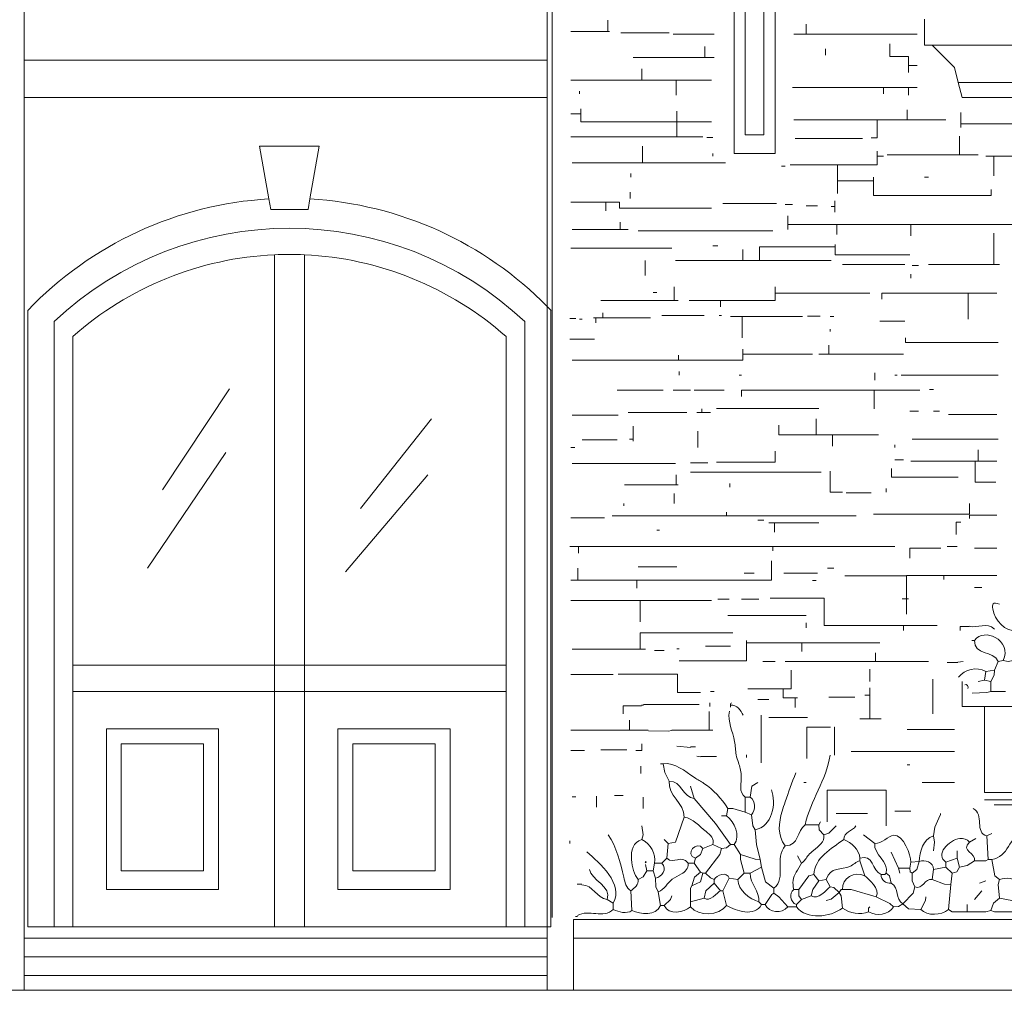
# Model space of a CAD drawing. Header units: millimetres. Extents: x 0 to 19989, y 0 to 8213.
# Tile 15 of 26: x 10439 to 13420, y 0 to 2939. Entities that reach past the tile are written whole.
import ezdxf

# ---------------------------------------------------------------- set-up
doc = ezdxf.new("R2010")
doc.units = ezdxf.units.MM
for name, color, linetype, lineweight in [('ARCH', 7, 'Continuous', 13), ('GLASS', 7, 'Continuous', 13), ('GROUND', 7, 'Continuous', 13), ('MASONRY', 7, 'Continuous', 13), ('PLANTS', 7, 'Continuous', 13), ('WINDOWS', 7, 'Continuous', 13)]:
    doc.layers.add(name, color=color, linetype=linetype, lineweight=lineweight)

msp = doc.modelspace()

# ---------------------------------------------------------------- linework, layer by layer
at = {"layer": 'ARCH', "color": 7, "lineweight": 13}
for p, q in [((10452.5, 4909.5), (10452.5, 2816.7)), ((12036.2, 3586), (12036.2, 2816.7)), ((12601.8, 2533.9), (12601.8, 3382.4)), ((12726.2, 3382.4), (12726.2, 2533.9)), ((12635.7, 2590.5), (12635.7, 3337.1)), ((12692.3, 3337.1), (12692.3, 2590.5)), ((13178.7, 2862), (13178.7, 2941.2)), ((13201.4, 2862), (13178.7, 2862)), ((15916.3, 2862), (13201.4, 2862)), ((13201.4, 2862), (13269.2, 2794.1)), ((10452.5, 2816.7), (10452.5, 2703.6)), ((10452.5, 2816.7), (12036.2, 2816.7)), ((12036.2, 2816.7), (12036.2, 2703.6)), ((13269.2, 2794.1), (13280.5, 2748.9)), ((13280.5, 2748.9), (13291.9, 2703.6)), ((13280.5, 2748.9), (15848.4, 2748.9)), ((10452.5, 2703.6), (10452.5, 158.4)), ((10452.5, 2703.6), (12036.2, 2703.6)), ((12036.2, 2703.6), (12036.2, 2070.5)), ((13291.9, 2703.6), (15837.1, 2703.6)), ((12692.3, 2590.5), (12635.7, 2590.5)), ((12726.2, 2533.9), (12601.8, 2533.9)), ((12036.2, 2070.5), (12036.2, 192.3)), ((13291.9, 859.7), (13291.9, 935.1)), ((13359.7, 859.7), (13291.9, 859.7)), ((15803.2, 859.7), (13359.7, 859.7)), ((13359.7, 599.5), (13359.7, 859.7)), ((15803.2, 599.5), (13359.7, 599.5)), ((13359.7, 576.9), (15339.4, 576.9)), ((12115.4, 214.9), (17183.3, 214.9)), ((12115.4, 158.4), (12115.4, 214.9)), ((12036.2, 192.3), (12036.2, 158.4)), ((10452.5, 158.4), (10452.5, 101.8)), ((10452.5, 158.4), (12036.2, 158.4)), ((12036.2, 158.4), (12036.2, 101.8)), ((12115.4, 0), (12115.4, 158.4)), ((12115.4, 158.4), (17183.3, 158.4)), ((10452.5, 101.8), (10452.5, 45.2)), ((10452.5, 101.8), (12036.2, 101.8)), ((12036.2, 101.8), (12036.2, 45.2)), ((10452.5, 45.2), (10452.5, 0)), ((10452.5, 45.2), (12036.2, 45.2)), ((12036.2, 45.2), (12036.2, 0)), ((9547.5, 0), (10452.5, 0)), ((10452.5, 0), (12036.2, 0))]:
    msp.add_line(p, q, dxfattribs=at)
at = {"layer": 'GLASS', "color": 7, "lineweight": 13}
for p, q in [((10871, 1515.8), (11074.7, 1821.3)), ((11470.6, 1459.3), (11685.5, 1730.8)), ((10825.8, 1278.3), (11063.3, 1629)), ((11425.3, 1267), (11674.2, 1561.1))]:
    msp.add_line(p, q, dxfattribs=at)
at = {"layer": 'GROUND', "color": 7, "lineweight": 13}
for p, q in [((12036.2, 0), (12115.4, 0)), ((12115.4, 0), (17183.3, 0))]:
    msp.add_line(p, q, dxfattribs=at)
at = {"layer": 'MASONRY', "color": 7, "lineweight": 13}
for p, q in [((12051.3, 2820.5), (12051.3, 3580.3)), ((12219.1, 2903.5), (12219.1, 2937.4)), ((12820.5, 2895.9), (12820.5, 2926.1)), ((12219.1, 2903.5), (12107.8, 2903.5)), ((12219.1, 2903.5), (12224.7, 2903.5)), ((12405.7, 2899.7), (12258.7, 2899.7)), ((12417, 2895.9), (12541.5, 2895.9)), ((12820.5, 2895.9), (12782.8, 2895.9)), ((13156.1, 2895.9), (12820.5, 2895.9)), ((13073.2, 2865.8), (13073.2, 2827.5)), ((12513.2, 2858.2), (12513.2, 2824.3)), ((12879, 2850.7), (12879, 2831.8)), ((12051.3, 2820.5), (12051.3, 2707.4)), ((12513.2, 2824.3), (12296.4, 2824.3)), ((12513.2, 2824.3), (12541.5, 2824.3)), ((13073.2, 2827.5), (13129.7, 2827.5)), ((13129.7, 2827.5), (13129.7, 2800.2)), ((12322.8, 2790.3), (12322.8, 2756.4)), ((13129.7, 2779), (13129.7, 2800.2)), ((13129.7, 2800.2), (13156.1, 2800.2)), ((12107.8, 2756.4), (12322.8, 2756.4)), ((12426.5, 2756.4), (12322.8, 2756.4)), ((12426.5, 2756.4), (12426.5, 2711.2)), ((12426.5, 2756.4), (12533.9, 2756.4)), ((12134.2, 2714.9), (12134.2, 2722.5)), ((13054.3, 2733.8), (12779, 2733.8)), ((13054.3, 2714.9), (13054.3, 2733.8)), ((13122.2, 2733.8), (13054.3, 2733.8)), ((13129.7, 2733.8), (13122.2, 2733.8)), ((13129.7, 2733.8), (13129.7, 2711.2)), ((13129.7, 2733.8), (13156.1, 2733.8)), ((12051.3, 2707.4), (12051.3, 2096.5)), ((12107.8, 2654.6), (12138, 2654.6)), ((12138, 2669.7), (12138, 2654.6)), ((12138, 2630.1), (12138, 2654.6)), ((12428.4, 2630.1), (12428.4, 2662.1)), ((13125.9, 2665.9), (13125.9, 2635.7)), ((13288.1, 2624.4), (13288.1, 2658.4)), ((12428.4, 2630.1), (12138, 2630.1)), ((12428.4, 2584.8), (12428.4, 2630.1)), ((12428.4, 2630.1), (12533.9, 2630.1)), ((13034.8, 2635.7), (12782.8, 2635.7)), ((13034.8, 2635.7), (13034.8, 2581.1)), ((13034.8, 2635.7), (13125.9, 2635.7)), ((13125.9, 2635.7), (13242.8, 2635.7)), ((13288.1, 2624.4), (13288.1, 2613.1)), ((13288.1, 2624.4), (13699.1, 2624.4)), ((12281.3, 2584.8), (12107.8, 2584.8)), ((12428.4, 2584.8), (12281.3, 2584.8)), ((12428.4, 2584.8), (12507.5, 2584.8)), ((12518.9, 2583), (12537.7, 2583)), ((12786.6, 2579.2), (12862, 2579.2)), ((12862, 2579.2), (12990.2, 2579.2)), ((13034.8, 2581.1), (13016.6, 2581.1)), ((13284.3, 2530.2), (13284.3, 2586.7)), ((12324.7, 2505.6), (12324.7, 2556.6)), ((12537.7, 2533.9), (12537.7, 2526.4)), ((13035.4, 2541.5), (13035.4, 2526.4)), ((12324.7, 2505.6), (12111.6, 2505.6)), ((12533.9, 2505.6), (12324.7, 2505.6)), ((12575.4, 2505.6), (12533.9, 2505.6)), ((13035.4, 2500), (13035.4, 2526.4)), ((13054.3, 2526.4), (13035.4, 2526.4)), ((13276.8, 2530.2), (13065.6, 2530.2)), ((13284.3, 2530.2), (13276.8, 2530.2)), ((13284.3, 2530.2), (13340.9, 2530.2)), ((13388, 2526.4), (13363.5, 2526.4)), ((13388, 2526.4), (13388, 2466.1)), ((13388, 2526.4), (13691.6, 2526.4)), ((12756.4, 2496.2), (12745.1, 2496.2)), ((12771.5, 2500), (12914.8, 2500)), ((12914.8, 2451), (12914.8, 2500)), ((12914.8, 2500), (13035.4, 2500)), ((12288.8, 2473.6), (12288.8, 2462.3)), ((12914.8, 2451), (12914.8, 2413.3)), ((13024.1, 2451), (12914.8, 2451)), ((13024.1, 2451), (13024.1, 2462.3)), ((13024.1, 2451), (13024.1, 2406.8)), ((13190, 2462.3), (13178.7, 2462.3)), ((12287, 2417), (12287, 2398.2)), ((13380.2, 2406.8), (13380.2, 2424.6)), ((12107.8, 2386.9), (12213.4, 2386.9)), ((12213.4, 2386.9), (12213.4, 2360.5)), ((12213.4, 2386.9), (12254.9, 2386.9)), ((12254.9, 2386.9), (12254.9, 2368.1)), ((12907.2, 2373.7), (12907.2, 2390.6)), ((13024.1, 2406.8), (13367.3, 2406.8)), ((13367.3, 2406.8), (13380.2, 2406.8)), ((12254.9, 2368.1), (12533.9, 2368.1)), ((12567.9, 2383.1), (12730, 2383.1)), ((12756.4, 2379.3), (12779, 2379.3)), ((12820.5, 2375.6), (12854.4, 2375.6)), ((12895.9, 2373.7), (12907.2, 2373.7)), ((12907.2, 2356.7), (12907.2, 2373.7)), ((12256.8, 2326.5), (12256.8, 2303.9)), ((12764, 2319), (12764, 2345.4)), ((12138, 2303.9), (12111.6, 2303.9)), ((12153.1, 2303.9), (12138, 2303.9)), ((12256.8, 2303.9), (12153.1, 2303.9)), ((12256.8, 2303.9), (12281.3, 2303.9)), ((12718.7, 2300.2), (12311.5, 2300.2)), ((12764, 2303.9), (12764, 2319)), ((12877.1, 2319), (12764, 2319)), ((12912.9, 2319), (12877.1, 2319)), ((12912.9, 2288.8), (12912.9, 2319)), ((13137.3, 2319), (12912.9, 2319)), ((13137.3, 2319), (13137.3, 2285.1)), ((13137.3, 2319), (13650.1, 2319)), ((13388, 2292.6), (13388, 2198.3)), ((12107.8, 2247.4), (12413.3, 2247.4)), ((12552.8, 2254.9), (12537.7, 2254.9)), ((12628.2, 2209.7), (12628.2, 2243.6)), ((12679.1, 2209.7), (12679.1, 2251)), ((12679.1, 2251), (12771.5, 2251)), ((12771.5, 2251), (12907.4, 2251)), ((12907.4, 2258.7), (12907.4, 2251)), ((12907.4, 2227.2), (12907.4, 2251)), ((12332.2, 2209.7), (12332.2, 2164.4)), ((12628.2, 2209.7), (12424.6, 2209.7)), ((12679.1, 2209.7), (12628.2, 2209.7)), ((12679.1, 2209.7), (12737.6, 2209.7)), ((12737.6, 2209.7), (12895.9, 2209.7)), ((13133.5, 2227.2), (12907.4, 2227.2)), ((13118.4, 2198.3), (12929.9, 2198.3)), ((13141, 2194.6), (13159.9, 2194.6)), ((13190, 2198.3), (13388, 2198.3)), ((13405, 2198.3), (13388, 2198.3)), ((13137.3, 2156.9), (13137.3, 2168.2)), ((12420.8, 2130.5), (12420.8, 2089)), ((12726.2, 2111.6), (12726.2, 2130.5)), ((12051.3, 652.3), (12051.3, 2096.5)), ((12420.8, 2089), (12198.3, 2089)), ((12356.7, 2113.5), (12368, 2113.5)), ((12432.1, 2089), (12420.8, 2089)), ((12466.1, 2089), (12560.3, 2089)), ((12560.3, 2089), (12560.3, 2070.1)), ((12726.2, 2089), (12560.3, 2089)), ((12726.2, 2111.6), (12726.2, 2089)), ((13012.8, 2111.6), (12726.2, 2111.6)), ((13048.6, 2092.8), (13048.6, 2111.6)), ((13048.6, 2111.6), (13310.7, 2111.6)), ((13310.7, 2043.7), (13310.7, 2111.6)), ((13397.4, 2111.6), (13310.7, 2111.6)), ((12122.9, 2034.3), (12104.1, 2034.3)), ((12141.8, 2032.4), (12134.2, 2032.4)), ((12175.7, 2036.2), (12183.3, 2036.2)), ((12183.3, 2036.2), (12183.3, 2021.1)), ((12183.3, 2036.2), (12204, 2036.2)), ((12204, 2051.3), (12204, 2036.2)), ((12349.2, 2036.2), (12204, 2036.2)), ((12383.1, 2043.7), (12511.3, 2043.7)), ((12564.1, 2043.7), (12556.6, 2043.7)), ((12590.5, 2040), (12626.3, 2040)), ((12626.3, 2040), (12626.3, 1975.9)), ((12809.2, 2040), (12626.3, 2040)), ((12824.3, 2041.9), (12862, 2041.9)), ((12892.2, 2040), (12903.5, 2040)), ((13310.7, 2032.4), (13310.7, 2043.7)), ((12892.2, 2002.3), (12892.2, 1994.7)), ((13118.4, 2026.8), (13043, 2026.8)), ((12179.5, 1972.1), (12104.1, 1972.1)), ((13120.3, 1961.5), (13120.3, 1975.9)), ((12628.2, 1941.9), (12628.2, 1926.8)), ((12888.4, 1953.2), (12888.4, 1926.8)), ((13401.2, 1961.5), (13120.3, 1961.5)), ((12434, 1908), (12111.6, 1908)), ((12434, 1923.1), (12434, 1908)), ((12434, 1908), (12628.2, 1908)), ((12628.2, 1908), (12628.2, 1926.8)), ((12839.4, 1926.8), (12628.2, 1926.8)), ((12858.2, 1926.8), (12888.4, 1926.8)), ((13114.6, 1926.8), (12888.4, 1926.8)), ((12435.9, 1874.1), (12435.9, 1862.7)), ((12624.4, 1862.7), (12616.9, 1862.7)), ((13027.9, 1847.7), (13027.9, 1870.3)), ((13088.2, 1862.7), (13095.8, 1862.7)), ((13107.1, 1862.7), (13401.2, 1862.7)), ((13205.1, 1819.4), (13193.8, 1819.4)), ((12386.9, 1817.5), (12247.4, 1817.5)), ((12417, 1817.5), (12469.8, 1817.5)), ((12571.6, 1817.5), (12481.1, 1817.5)), ((13026, 1817.5), (12624.4, 1817.5)), ((12624.4, 1817.5), (12624.4, 1798.6)), ((13026, 1817.5), (13026, 1760.9)), ((13026, 1817.5), (13163.6, 1817.5)), ((12503.8, 1760.9), (12503.8, 1749.6)), ((12549, 1762.1), (12843.1, 1762.1)), ((12843.1, 1762.1), (12858.2, 1762.1)), ((12111.6, 1742.1), (12251.1, 1742.1)), ((12311.5, 1749.5), (12281.3, 1749.5)), ((12458.5, 1749.5), (12311.5, 1749.5)), ((12488.7, 1749.6), (12503.8, 1749.6)), ((12503.8, 1749.6), (12530.2, 1749.6)), ((12850.7, 1681.8), (12850.7, 1730.8)), ((13159.9, 1753.4), (13133.5, 1753.4)), ((13224, 1753.4), (13205.1, 1753.4)), ((13397.4, 1744), (13250.4, 1744)), ((12296.4, 1708.1), (12296.4, 1668.6)), ((12737.6, 1711.9), (12737.6, 1681.8)), ((12492.5, 1693.1), (12492.5, 1644)), ((12737.6, 1681.8), (12850.7, 1681.8)), ((12899.7, 1681.8), (12850.7, 1681.8)), ((12899.7, 1681.8), (13039.2, 1681.8)), ((12899.7, 1681.8), (12899.7, 1647.8)), ((12119.2, 1644), (12107.8, 1644)), ((12164.4, 1666.5), (12141.8, 1666.5)), ((12247.4, 1666.5), (12164.4, 1666.5)), ((12285.1, 1668.6), (12296.4, 1668.6)), ((12296.4, 1662.9), (12296.4, 1668.6)), ((13088.2, 1651.6), (13088.2, 1644)), ((13141, 1668.6), (13401.2, 1668.6)), ((12726.2, 1598.9), (12726.2, 1632.7)), ((13340.9, 1636.5), (13340.9, 1602.6)), ((12111.6, 1595), (12424.6, 1595)), ((12522.6, 1596.9), (12469.8, 1596.9)), ((12549, 1598.9), (12726.2, 1598.9)), ((13078.8, 1553.6), (13078.8, 1579.9)), ((13114.6, 1606.3), (13088.2, 1606.3)), ((13137.3, 1602.6), (13332.1, 1602.6)), ((13332.1, 1602.6), (13340.9, 1602.6)), ((13332.1, 1602.6), (13332.1, 1538.5)), ((13340.9, 1602.6), (13397.4, 1602.6)), ((12426.5, 1530.9), (12426.5, 1561.1)), ((12469.8, 1568.6), (12865.8, 1568.6)), ((12892.8, 1572.4), (12892.8, 1508.3)), ((13280.5, 1553.6), (13078.8, 1553.6)), ((12426.5, 1530.9), (12270, 1530.9)), ((12432.1, 1530.9), (12426.5, 1530.9)), ((12588.6, 1523.4), (12588.6, 1534.7)), ((13332.1, 1538.5), (13393.7, 1538.5)), ((12420.8, 1474.4), (12420.8, 1504.5)), ((12892.8, 1508.3), (12929.9, 1508.3)), ((13016.6, 1506.4), (12941.2, 1506.4)), ((13061.8, 1508.3), (13061.8, 1519.6)), ((12268.1, 1466.8), (12268.1, 1474.4)), ((13314.5, 1442.3), (13314.5, 1474.4)), ((12209.7, 1431), (12107.8, 1431)), ((12579.2, 1436.7), (12232.3, 1436.7)), ((12579.2, 1436.7), (12579.2, 1448)), ((12605.6, 1436.7), (12579.2, 1436.7)), ((12654.6, 1436.7), (12605.6, 1436.7)), ((12892.2, 1436.7), (12654.6, 1436.7)), ((12914.8, 1436.7), (12892.2, 1436.7)), ((12971.3, 1436.7), (12914.8, 1436.7)), ((13024.1, 1442.3), (13314.5, 1442.3)), ((13314.5, 1429.1), (13314.5, 1438.5)), ((13314.5, 1438.5), (13397.4, 1438.5)), ((12692.3, 1423.5), (12673.5, 1423.5)), ((12707.4, 1416), (12724.4, 1416)), ((12724.4, 1387.6), (12724.4, 1416)), ((12724.4, 1416), (12839.4, 1416)), ((12839.4, 1416), (12858.2, 1416)), ((13273.6, 1380.1), (13273.6, 1417.8)), ((13273.6, 1417.8), (13288.1, 1417.8)), ((12368, 1393.3), (12375.6, 1393.3)), ((12130.5, 1344.3), (12104.1, 1344.3)), ((12130.5, 1344.3), (12130.5, 1323.5)), ((12718.7, 1344.3), (12130.5, 1344.3)), ((13088.2, 1344.3), (12718.7, 1344.3)), ((12718.7, 1344.3), (12718.7, 1331.1)), ((13276.8, 1344.3), (13246.6, 1344.3)), ((13134.1, 1308.4), (13134.1, 1338.6)), ((13134.1, 1338.6), (13152.3, 1338.6)), ((13152.3, 1338.6), (13227.8, 1338.6)), ((13329.6, 1338.6), (13397.4, 1338.6)), ((12394.4, 1282.1), (12311.5, 1282.1)), ((12428.4, 1282.1), (12394.4, 1282.1)), ((12714.9, 1242.5), (12714.9, 1300.9)), ((12128.6, 1242.5), (12128.6, 1278.3)), ((12632, 1263.2), (12662.1, 1263.2)), ((12752.6, 1263.2), (12854.4, 1263.2)), ((12903.5, 1278.3), (12884.6, 1278.3)), ((12937.4, 1255.5), (12963.8, 1255.5)), ((12963.8, 1255.5), (13058.1, 1255.5)), ((13076.9, 1255.5), (13058.1, 1255.5)), ((13076.9, 1255.5), (13124.1, 1255.5)), ((13124.1, 1255.5), (13124.1, 1255.7)), ((13124.1, 1255.7), (13237.2, 1255.7)), ((13124.1, 1185.9), (13124.1, 1255.5)), ((13237.2, 1244.3), (13237.2, 1255.7)), ((13397.4, 1255.7), (13237.2, 1255.7)), ((12128.6, 1242.5), (12107.8, 1242.5)), ((12307.7, 1242.5), (12128.6, 1242.5)), ((12307.7, 1242.5), (12307.7, 1217.9)), ((12477.4, 1242.5), (12307.7, 1242.5)), ((12564.1, 1242.5), (12477.4, 1242.5)), ((12594.3, 1242.5), (12564.1, 1242.5)), ((12714.9, 1242.5), (12594.3, 1242.5)), ((12850.7, 1240.6), (12839.4, 1240.6)), ((13329.6, 1219.8), (13352.2, 1219.8)), ((12317.1, 1180.2), (12107.8, 1180.2)), ((12317.1, 1180.2), (12317.1, 1116.1)), ((12317.1, 1180.2), (12533.9, 1180.2)), ((12552.8, 1184), (12586.7, 1184)), ((12677.2, 1184), (12624.4, 1184)), ((12874.5, 1187.2), (12711.2, 1187.2)), ((12874.5, 1131.2), (12874.5, 1187.2)), ((13124.1, 1185.9), (13110.9, 1185.9)), ((13124.1, 1185.9), (13124.1, 1138.8)), ((13124.1, 1185.9), (13129.7, 1185.9)), ((12583, 1135), (12820.5, 1135)), ((12820.5, 1112.4), (12820.5, 1097.3)), ((12874.5, 1104.8), (12874.5, 1131.2)), ((13114.6, 1104.8), (12874.5, 1104.8)), ((13114.6, 1104.8), (13216.4, 1104.8)), ((13114.6, 1104.8), (13114.6, 1089.7)), ((12345.4, 1082.1), (12317.7, 1082.1)), ((12317.7, 1082.1), (12317.7, 1033.2)), ((12598, 1082.1), (12345.4, 1082.1)), ((13286.3, 1089.7), (13286.3, 1101.9)), ((13286.3, 1101.9), (13313.1, 1101.9)), ((12639.5, 1052), (12639.5, 1059.6)), ((12639.5, 997.4), (12639.5, 1052)), ((12639.5, 1052), (12807.3, 1052)), ((12807.3, 1025.6), (12807.3, 1052)), ((12807.3, 1052), (13043, 1052)), ((12111.6, 1033.2), (12317.7, 1033.2)), ((12334.1, 1033.2), (12317.7, 1033.2)), ((12360.5, 1029.4), (12390.6, 1029.4)), ((12435.9, 1034.4), (12428.4, 1034.4)), ((12590.5, 1042.6), (12515.1, 1042.6)), ((13029.8, 1021.9), (13029.8, 995.5)), ((12435.9, 997.4), (12639.5, 997.4)), ((12726.2, 995.5), (12688.5, 995.5)), ((12756.4, 995.5), (13029.8, 995.5)), ((13190, 995.5), (13029.8, 995.5)), ((13279.1, 993), (13246.6, 993)), ((12107.8, 955.9), (12236, 955.9)), ((12251.1, 957.7), (12430.2, 957.7)), ((12430.2, 957.7), (12430.2, 901.8)), ((12774.7, 969.1), (12774.7, 912.5)), ((13012.8, 935.1), (13012.8, 972.9)), ((13203.2, 942.7), (13203.2, 837.1)), ((12430.2, 901.8), (12500, 901.8)), ((12530.2, 905), (12541.5, 905)), ((12750.8, 912.5), (12643.3, 912.5)), ((12750.8, 886.1), (12750.8, 912.5)), ((12774.7, 912.5), (12750.8, 912.5)), ((13012.8, 893.7), (13012.8, 916.3)), ((12327.4, 865.4), (12496.2, 865.4)), ((12528.3, 859.7), (12528.3, 871)), ((12590.5, 869), (12590.5, 863.5)), ((12673.5, 880.5), (12707.4, 880.5)), ((12786.6, 886.1), (12750.8, 886.1)), ((12786.6, 886.1), (12786.6, 856)), ((12786.6, 886.1), (12794.1, 886.1)), ((12967.6, 888), (12888.4, 888)), ((12997.7, 893.7), (13012.8, 893.7)), ((13012.8, 822), (13012.8, 893.7)), ((12266.2, 837.1), (12266.2, 861.5)), ((12266.2, 861.5), (12321.1, 861.5)), ((12526.4, 788.1), (12526.4, 844.6)), ((12590.5, 857.5), (12590.5, 863.5)), ((12285.1, 818.2), (12285.1, 788.1)), ((12683.7, 833.6), (12683.7, 724)), ((12707.4, 825.8), (12824.3, 825.8)), ((13012.8, 822), (12982.7, 822)), ((13012.8, 822), (13046.8, 822)), ((12107.8, 788.1), (12285.1, 788.1)), ((12341.9, 788.1), (12285.1, 788.1)), ((12526.4, 788.1), (12412.9, 788.1)), ((12526.4, 788.1), (12537.7, 788.1)), ((12893.9, 796.9), (12821.7, 796.9)), ((12821.7, 796.9), (12821.7, 702.2)), ((12905.5, 796.9), (12904.7, 796.9)), ((12905.5, 711.9), (12905.5, 796.9)), ((13269.2, 790), (13125.9, 790)), ((12322.8, 726.5), (12322.8, 746.6)), ((12107.8, 725.9), (12149.3, 725.9)), ((12198.3, 727.8), (12277.5, 727.8)), ((12303.9, 726.5), (12322.8, 726.5)), ((12484.9, 737.2), (12469.8, 737.2)), ((12683.7, 724), (12683.7, 689.1)), ((12956.3, 723), (13269.2, 723)), ((12549, 708.1), (12501, 708.1)), ((12319, 678.7), (12319, 656.1)), ((13125.9, 682.5), (13133.5, 682.5)), ((12051.3, 369.5), (12051.3, 652.3)), ((13171.2, 629.7), (13269.2, 629.7)), ((12883.6, 509.7), (12883.6, 606.2)), ((12883.6, 606.2), (12952.5, 606.2)), ((12952.5, 606.2), (13035.4, 606.2)), ((13035.4, 606.2), (13061.7, 606.2)), ((13061.7, 606.2), (13061.7, 595.8)), ((12122.9, 586.4), (12111.6, 586.4)), ((12185.1, 554.3), (12185.1, 588.2)), ((12239.8, 590.1), (12266.2, 590.1)), ((12326.5, 584.5), (12326.5, 550.5)), ((13061.7, 595.8), (13061.7, 497.7)), ((13137.3, 543), (13088.2, 543)), ((13552, 561.8), (13388.9, 561.8)), ((13005.3, 535.4), (12910.4, 535.4)), ((13226.6, 530.9), (13226.6, 535.4)), ((12104.1, 444.9), (12104.1, 452.5)), ((12051.3, 220.6), (12051.3, 369.5)), ((12126.7, 321.9), (12141.1, 321.9)), ((12127.9, 223.4), (12122.2, 223.4))]:
    msp.add_line(p, q, dxfattribs=at)
at = {"layer": 'PLANTS', "color": 7, "lineweight": 13}
for points in [[(13322, 1059.6), (13329.6, 1059.6)], [(13295.6, 995.5), (13279.4, 994.2)], [(13401.2, 995.5), (13389.9, 969.1)], [(13401.2, 995.5), (13416.3, 999.2)], [(13446.5, 999.2), (13431.4, 995.5), (13416.3, 999.2)], [(13359.7, 938.9), (13363.5, 965.3)], [(13363.5, 965.3), (13389.9, 969.1)], [(13378.6, 935.1), (13388.8, 954), (13389.9, 969.1)], [(13340.9, 935.1), (13359.7, 938.9)], [(13359.7, 938.9), (13378.6, 935.1)], [(13378.6, 935.1), (13378.6, 905)], [(13378.6, 905), (13367.3, 901.4), (13322.2, 899.7)], [(13423.8, 905), (13378.6, 905)], [(12594.3, 871), (12593.2, 869)], [(12321.1, 863.5), (12327.4, 863.5)], [(12412.9, 786.5), (12402, 784.3), (12342.4, 786.2)], [(12469.8, 735.3), (12428.4, 739.1)], [(12386.9, 686.3), (12379.3, 686.3)], [(12386.9, 686.3), (12391.7, 659.9), (12405.7, 633.5)], [(12501, 707.2), (12488.7, 708.9)], [(12639.5, 705.1), (12639.5, 712.7)], [(12673.5, 629.7), (12655.8, 618.3), (12650.8, 584.5)], [(12813, 629.7), (12820.5, 629.7)], [(12469.8, 618.4), (12481.1, 580.7)], [(12590.5, 441.2), (12545.1, 505.3), (12481.1, 580.7)], [(12635.7, 584.5), (12650.8, 584.5)], [(12635.7, 584.5), (12635.7, 539.2)], [(12579.2, 527.9), (12583, 550.5)], [(12583, 550.5), (12598, 550.4), (12635.7, 539.2)], [(12654.6, 531.7), (12635.7, 539.2)], [(12402, 444.9), (12424.4, 448.9), (12451, 524.1)], [(12564.1, 527.9), (12579.2, 527.9)], [(12654.6, 531.7), (12658.5, 497.7), (12665.9, 486.4)], [(12858.2, 501.5), (12863.7, 509.7)], [(13205.1, 467.6), (13209.9, 494), (13225.5, 530.1)], [(12322.8, 456.3), (12326.5, 471.3), (12322.8, 497.7)], [(12681, 395.9), (12669.8, 441.2), (12665.9, 486.4)], [(12858.2, 501.5), (12816.7, 501.5)], [(12858.2, 501.5), (12859.4, 486.4), (12873.3, 471.3)], [(12910.4, 497.7), (12888.2, 476.2), (12873.3, 471.3)], [(12390.6, 456.3), (12402, 444.9)], [(12994, 471.3), (13027.9, 444.9)], [(13205.1, 467.6), (13208.9, 448.7), (13205.1, 422.3)], [(13314.5, 448.7), (13333.3, 460)], [(13382.4, 475.1), (13367.3, 467.6)], [(13371, 395.9), (13367.3, 467.6)], [(12398.2, 399.7), (12402, 444.9)], [(12507.5, 429.9), (12499.8, 411), (12484.9, 399.7)], [(12507.5, 429.9), (12537.7, 441.2)], [(12515.1, 354.4), (12559.1, 411), (12564.1, 429.9)], [(12537.7, 441.2), (12564.1, 429.9)], [(12590.5, 441.2), (12579.2, 431.1), (12564.1, 429.9)], [(12601.8, 441.2), (12590.5, 441.2)], [(12620.7, 411), (12601.8, 441.2)], [(13099.5, 369.5), (13076.9, 418.6)], [(13276.8, 399.7), (13276.8, 422.3)], [(12398.2, 399.7), (12383.1, 384.6)], [(12484.9, 399.7), (12481.1, 384.6)], [(12620.7, 411), (12665.9, 397), (12681, 395.9)], [(12620.7, 411), (12620.8, 395.9), (12632, 354.4)], [(12684.8, 373.3), (12681, 395.9)], [(12805.4, 384.6), (12794.1, 407.2)], [(12982.7, 399.7), (12982.7, 392.2)], [(12997.7, 346.9), (12982.7, 392.2)], [(13137.3, 388.4), (13133.5, 369.5)], [(13137.3, 388.4), (13161.8, 390.3)], [(13141, 354.4), (13155.1, 365.8), (13161.8, 390.3)], [(13242.8, 388.4), (13276.8, 399.7)], [(13242.8, 388.4), (13242.8, 373.3)], [(13284.3, 373.3), (13276.8, 399.7)], [(13284.3, 373.3), (13306.9, 378.1), (13329.6, 392.2)], [(13329.6, 392.2), (13363.5, 392.3), (13371, 395.9)], [(13382.4, 395.9), (13371, 395.9)], [(13382.4, 395.9), (13391.1, 346.9), (13405, 335.6)], [(12337.9, 362), (12326.4, 343.3), (12311.5, 335.6)], [(12337.9, 362), (12334.1, 380.8)], [(12337.9, 362), (12356.7, 362)], [(12360.5, 384.6), (12356.7, 362)], [(12356.7, 362), (12364.3, 339.4)], [(12360.5, 384.6), (12383.1, 384.6)], [(12462.3, 384.6), (12481.1, 384.6)], [(12500, 358.2), (12482.2, 343.1), (12473.6, 316.7)], [(12500, 358.2), (12481.1, 384.6)], [(12500, 358.2), (12507.5, 354.4)], [(12684.8, 373.3), (12650.8, 354.4)], [(12684.8, 373.3), (12697.3, 328.1), (12722.5, 309.2)], [(13099.5, 369.5), (13133.5, 369.5)], [(13099.5, 369.5), (13103.3, 354.4)], [(13141, 354.4), (13134.7, 358.4), (13133.5, 369.5)], [(13201.4, 335.6), (13205.1, 365.8)], [(13242.8, 373.3), (13205.1, 365.8)], [(13242.8, 373.3), (13261.7, 354.4)], [(13284.3, 373.3), (13276.6, 358.4), (13261.7, 354.4)], [(12371.8, 297.9), (12364.4, 313), (12364.3, 339.4)], [(12473.6, 316.7), (12499.8, 328.2), (12507.5, 354.4)], [(12515.1, 354.4), (12507.5, 354.4)], [(12515.1, 354.4), (12530.2, 340.4), (12541.5, 335.6)], [(12541.5, 324.3), (12541.5, 335.6)], [(12586.7, 339.4), (12567.9, 301.7)], [(12613.1, 335.6), (12586.7, 339.4)], [(12613.1, 335.6), (12632, 354.4)], [(12650.8, 354.4), (12632, 354.4)], [(12843.1, 350.7), (12828.2, 346.8), (12797.9, 305.4)], [(12858.2, 331.8), (12840.6, 305.4), (12835.6, 286.6)], [(12843.1, 350.7), (12858.2, 331.8)], [(12880.8, 335.6), (12858.2, 331.8)], [(12892.2, 313), (12880.8, 335.6)], [(13046.8, 350.7), (13058.1, 350.7), (13061.8, 354.4)], [(13076.9, 324.3), (13071.9, 346.9), (13061.8, 354.4)], [(13141, 354.4), (13141.2, 331.8), (13148.6, 313)], [(13201.4, 335.6), (13239.1, 321.6), (13257.9, 320.5)], [(13257.9, 320.5), (13261.7, 354.4)], [(13344.6, 324.3), (13363.5, 331.8)], [(13405, 279), (13401.5, 320.5), (13405, 335.6)], [(12288.8, 301.7), (12292.6, 241.3)], [(12469.8, 267.7), (12470, 309.2), (12473.6, 316.7)], [(12541.5, 324.3), (12516.3, 301.7), (12511.3, 279)], [(12541.5, 324.3), (12560.3, 301.7)], [(12560.3, 301.7), (12567.9, 301.7)], [(12579.2, 256.4), (12567.9, 301.7)], [(12722.5, 309.2), (12722.5, 294.1)], [(12782.8, 305.4), (12797.9, 305.4)], [(12805.4, 275.3), (12798, 286.6), (12797.9, 305.4)], [(12920.4, 296), (12903.5, 311.8), (12892.2, 313)], [(12920.4, 296), (12926.1, 305.4), (12929.9, 305.4)], [(12929.9, 305.4), (12956.3, 305.3), (13031.7, 282.8)], [(13148.6, 313), (13143.6, 294.1), (13112.7, 262.1)], [(13257.9, 320.5), (13250.4, 245.1)], [(13352.2, 301.7), (13329.6, 275.3)], [(12217.2, 275.3), (12236, 264)], [(12379.3, 256.4), (12371.8, 297.9)], [(12413.3, 286.6), (12409.3, 275.3), (12390.6, 256.4)], [(12511.3, 279), (12469.8, 267.7)], [(12696.1, 260.2), (12716, 290.2), (12722.5, 294.1)], [(12764, 252.6), (12737.6, 282.8), (12722.5, 294.1)], [(12805.4, 275.3), (12790.3, 260.2)], [(12805.4, 275.3), (12835.6, 286.6)], [(12920.4, 296), (12895.9, 276.3), (12880.8, 271.5)], [(12920.4, 296), (12925.9, 286.6), (12929.9, 248.9)], [(13084.5, 252.6), (13073.2, 262.9), (13031.7, 282.8)], [(13167.4, 245.1), (13181.4, 271.5), (13182.5, 282.8)], [(13405, 279), (13387.2, 263.8), (13378.6, 241.3)], [(13442.7, 271.5), (13405, 279)], [(12236, 264), (12236, 245.1)], [(12379.3, 256.4), (12390.6, 256.4)], [(12469.8, 252.6), (12469.8, 267.7)], [(12677.2, 267.7), (12684.8, 260.2)], [(12696.1, 260.2), (12684.8, 260.2)], [(12764, 252.6), (12790.3, 252.6)], [(12790.3, 260.2), (12790.3, 252.6)], [(13012.8, 252.6), (13009, 248.9), (13009, 237.6)], [(13084.5, 252.6), (13099.6, 253.8), (13112.7, 262.1)], [(13112.7, 262.1), (13129.7, 246.3), (13167.4, 245.1)], [(13250.4, 245.1), (13261.7, 237.7), (13306.9, 237.6)], [(13306.9, 260.2), (13306.9, 237.6)], [(13378.6, 241.3), (13363.5, 237.7), (13306.9, 237.6)], [(13378.6, 241.3), (13389.9, 237.7), (13442.7, 237.6)]]:
    msp.add_lwpolyline(points, dxfattribs=at)
msp.add_lwpolyline([(12332.2, 388.4), (12334.1, 390.3), (12336, 388.4), (12334.1, 386.5)], close=True, dxfattribs=at)
for points, knots in [([(13405, 1168.9), (13384.7, 1179.2), (13377.9, 1134.3), (13422.6, 1084.2), (13457.8, 1089.7)], [0, 0, 0, 0, 0.265335, 1, 1, 1, 1]), ([(13329.6, 1059.6), (13345.2, 1079.6), (13403.4, 1080.2), (13431.6, 1026.6), (13416.3, 999.2)], [0, 0, 0, 0, 0.460242, 1, 1, 1, 1]), ([(12635.7, 584.5), (12613.8, 599.5), (12630.7, 642.2), (12616.2, 685.6), (12605.6, 718.2), (12605.8, 771.4), (12581.2, 812.5), (12587.6, 845.4)], [0, 0, 0, 0, 0.267406, 0.410027, 0.501486, 0.654584, 1, 1, 1, 1]), ([(12386.9, 686.3), (12424, 690.7), (12460.3, 655.2), (12532.3, 615.6), (12562.9, 580.5), (12583, 550.5)], [0, 0, 0, 0, 0.433877, 0.568296, 1, 1, 1, 1]), ([(12788.8, 659), (12776.3, 628.6), (12763.6, 591.3), (12738.5, 517.7), (12731.5, 469.5), (12756.4, 437.4)], [0, 0, 0, 0, 0.40723, 0.533289, 1, 1, 1, 1]), ([(12537.7, 441.2), (12543.1, 460.8), (12507.6, 484.5), (12477, 520.3), (12451, 524.1)], [0, 0, 0, 0, 0.380685, 1, 1, 1, 1]), ([(12221, 471.3), (12246.4, 433), (12261, 370.5), (12275, 311.1), (12288.8, 301.7)], [0, 0, 0, 0, 0.738306, 1, 1, 1, 1]), ([(12322.8, 456.3), (12295.6, 450), (12284.8, 399.5), (12298.9, 349.9), (12311.5, 335.6)], [0, 0, 0, 0, 0.537781, 1, 1, 1, 1]), ([(12805.4, 384.6), (12815, 391.2), (12823.2, 406.9), (12851.2, 431.9), (12876.7, 448.6), (12873.3, 471.3)], [0, 0, 0, 0, 0.295675, 0.479828, 1, 1, 1, 1]), ([(13137.3, 388.4), (13137.5, 408.6), (13099.8, 510.7), (13048.8, 442.5), (13027.9, 444.9)], [0, 0, 0, 0, 0.622299, 1, 1, 1, 1]), ([(13242.8, 388.4), (13209.2, 409.7), (13264.6, 470.5), (13306.6, 458), (13314.5, 448.7)], [0, 0, 0, 0, 0.757038, 1, 1, 1, 1]), ([(12880.8, 335.6), (12892.4, 375.5), (12942.6, 359.4), (12971.1, 388.7), (12982.7, 392.2)], [0, 0, 0, 0, 0.705564, 1, 1, 1, 1]), ([(12371.8, 297.9), (12391.2, 305.8), (12404.1, 335.4), (12446.1, 352.1), (12463.6, 367.5), (12462.3, 384.6)], [0, 0, 0, 0, 0.446779, 0.696056, 1, 1, 1, 1]), ([(12805.4, 384.6), (12801.6, 375.2), (12783.1, 352.9), (12777, 324.6), (12782.8, 305.4)], [0, 0, 0, 0, 0.379472, 1, 1, 1, 1])]:
    msp.add_open_spline(points, degree=3, knots=knots, dxfattribs=at)
for points in [[(13313.4, 1102.8), (13339.2, 1095), (13366.6, 1117), (13389.9, 1093.5)], [(13401.2, 995.5), (13386.6, 1030.6), (13327.3, 1013), (13329.6, 1059.6)], [(13363.5, 965.3), (13337.1, 981.8), (13299.6, 971.9), (13280.9, 947.9)], [(13309.8, 914.2), (13311.8, 918.9), (13306, 929.4), (13300.3, 925.3)], [(12591.9, 863.4), (12609.5, 865.7), (12622.7, 846.7), (12628.9, 833.6)], [(12816.7, 501.5), (12833.3, 574.7), (12880.7, 637.1), (12892.6, 711.9)], [(12405.7, 633.5), (12400.3, 589.1), (12450.9, 567.4), (12451, 524.1)], [(12405.7, 633.5), (12442.2, 635), (12446.2, 584), (12481.1, 580.7)], [(12714.7, 607.2), (12730.6, 567), (12716.6, 494.9), (12665.9, 486.4)], [(12650.8, 584.5), (12668.4, 572.5), (12666.1, 546.6), (12654.6, 531.7)], [(13325.8, 550.5), (13359.9, 533.2), (13328.8, 476.1), (13367.3, 467.6)], [(12601.8, 441.2), (12622.1, 468.6), (12603.2, 509.6), (12579.2, 527.9)], [(12816.7, 501.5), (12792.1, 483), (12798.6, 438.2), (12756.4, 437.4)], [(12970.5, 497.7), (12959.7, 481.7), (12934.4, 479.8), (12933.6, 456.3)], [(13382.4, 395.9), (13430.5, 404.6), (13438.7, 460.2), (13470.2, 491.2)], [(12322.8, 456.3), (12350, 444), (12365.5, 413.2), (12360.5, 384.6)], [(12507.5, 429.9), (12489.1, 455.4), (12449.6, 412), (12484.9, 399.7)], [(12843.1, 350.7), (12844.8, 400.2), (12897, 429.9), (12933.6, 456.3)], [(12982.7, 399.7), (12980.9, 426.6), (12957.5, 447.5), (12933.6, 456.3)], [(13205.1, 467.6), (13173.6, 458.6), (13163.7, 418.3), (13161.8, 390.3)], [(13314.5, 448.7), (13286.4, 421.5), (13335.5, 416.9), (13329.6, 392.2)], [(12236, 264), (12268.5, 320.9), (12194.6, 386.4), (12156.4, 419.3)], [(12722.5, 309.2), (12761.5, 340.7), (12723.1, 400.3), (12756.4, 437.4)], [(13027.9, 444.9), (13023, 409.6), (13071.4, 391), (13061.8, 354.4)], [(12398.2, 399.7), (12419, 380), (12442.7, 413.2), (12462.3, 384.6)], [(12982.7, 399.7), (13022.7, 415.4), (13019.1, 361.2), (13046.8, 350.7)], [(13205.1, 365.8), (13205.6, 388.1), (13179.5, 396.8), (13161.8, 390.3)], [(12217.2, 275.3), (12234.2, 313.1), (12166.7, 335.7), (12164.4, 365.8)], [(12383.1, 384.6), (12401.7, 366.6), (12382.1, 343.7), (12364.3, 339.4)], [(12586.7, 339.4), (12581.2, 361.5), (12547.9, 348.5), (12541.5, 335.6)], [(12929.9, 305.4), (12926.9, 340), (12966.6, 362.2), (12997.7, 346.9)], [(12311.5, 335.6), (12313.8, 320.4), (12299.9, 308.9), (12288.8, 301.7)], [(12613.1, 335.6), (12614.4, 303.5), (12648.3, 275.9), (12677.2, 267.7)], [(12650.8, 354.4), (12649.7, 321.9), (12679.3, 300.2), (12677.2, 267.7)], [(12997.7, 346.9), (13008.8, 336.9), (13044.8, 306.6), (13031.7, 282.8)], [(13076.9, 324.3), (13062, 322.3), (13046.1, 334.2), (13046.8, 350.7)], [(13148.6, 313), (13174.3, 304), (13178.6, 340.3), (13201.4, 335.6)], [(13469.1, 328.1), (13449.8, 338.2), (13426.1, 343.2), (13405, 335.6)], [(12141.1, 319.6), (12174.6, 319.5), (12185.5, 278.6), (12217.2, 275.3)], [(12511.3, 279), (12528.2, 264.7), (12551, 297.5), (12560.3, 301.7)], [(12790.3, 260.2), (12771.9, 265.2), (12767.6, 294.6), (12782.8, 305.4)], [(12892.2, 313), (12882.4, 305.7), (12855, 271.5), (12835.6, 286.6)], [(13076.9, 324.3), (13103.5, 310.5), (13088.3, 275.8), (13112.7, 262.1)], [(12236, 245.1), (12206.7, 215.3), (12160.4, 247.3), (12127.9, 226.2)], [(12236, 245.1), (12252.4, 236.4), (12275.8, 230.6), (12292.6, 241.3)], [(12379.3, 256.4), (12364.2, 223.7), (12319.6, 230.7), (12292.6, 241.3)], [(12469.8, 252.6), (12449.4, 236.4), (12404, 225.1), (12390.6, 256.4)], [(12469.8, 252.6), (12495, 222.8), (12555.2, 225.9), (12579.2, 256.4)], [(12579.2, 256.4), (12607.9, 242.1), (12663.5, 219.1), (12684.8, 260.2)], [(12764, 252.6), (12747.3, 231.1), (12706.1, 233.9), (12696.1, 260.2)], [(12929.9, 248.9), (12891.6, 220.5), (12821.8, 212.8), (12790.3, 252.6)], [(13009, 237.6), (12983.5, 226.8), (12952, 232.8), (12929.9, 248.9)], [(13084.5, 252.6), (13069.2, 227.8), (13032.8, 223.8), (13009, 237.6)], [(13167.4, 245.1), (13186.8, 224.6), (13229, 225.9), (13250.4, 245.1)]]:
    msp.add_open_spline(points, degree=3, dxfattribs=at)
at = {"layer": 'WINDOWS', "color": 7, "lineweight": 13}
for p, q in [((11165.2, 2556.6), (11346.2, 2556.6)), ((11193.4, 2396.4), (11165.2, 2556.6)), ((11346.2, 2556.6), (11317.9, 2396.4)), ((11199.1, 2364.3), (11193.4, 2396.4)), ((11317.9, 2396.4), (11312.2, 2364.3)), ((11312.2, 2364.3), (11199.1, 2364.3)), ((11210.4, 2227.5), (11210.4, 984.2)), ((11300.9, 2227.5), (11300.9, 984.2)), ((10463.8, 2058.8), (10463.8, 192.3)), ((12047.5, 2058.8), (12047.5, 192.3)), ((10543, 2024.9), (10543, 192.3)), ((11968.3, 2024.9), (11968.3, 192.3)), ((10599.5, 1979.6), (10599.5, 984.2)), ((11911.8, 1979.6), (11911.8, 984.2)), ((10599.5, 984.2), (10599.5, 905)), ((10599.5, 984.2), (11210.4, 984.2)), ((11210.4, 984.2), (11210.4, 905)), ((11210.4, 984.2), (11300.9, 984.2)), ((11300.9, 984.2), (11300.9, 905)), ((11300.9, 984.2), (11911.8, 984.2)), ((11911.8, 984.2), (11911.8, 905)), ((10599.5, 905), (10599.5, 192.3)), ((10599.5, 905), (11210.4, 905)), ((11210.4, 905), (11210.4, 192.3)), ((11210.4, 905), (11300.9, 905)), ((11300.9, 905), (11300.9, 192.3)), ((11300.9, 905), (11911.8, 905)), ((11911.8, 905), (11911.8, 192.3)), ((10701.4, 791.9), (11040.7, 791.9)), ((10701.4, 305.4), (10701.4, 791.9)), ((11040.7, 791.9), (11040.7, 305.4)), ((11402.7, 791.9), (11742.1, 791.9)), ((11402.7, 305.4), (11402.7, 791.9)), ((11742.1, 791.9), (11742.1, 305.4)), ((10746.6, 746.6), (10995.5, 746.6)), ((10746.6, 362), (10746.6, 746.6)), ((10995.5, 746.6), (10995.5, 362)), ((11448, 746.6), (11696.8, 746.6)), ((11448, 362), (11448, 746.6)), ((11696.8, 746.6), (11696.8, 362)), ((10995.5, 362), (10746.6, 362)), ((11696.8, 362), (11448, 362)), ((11040.7, 305.4), (10701.4, 305.4)), ((11742.1, 305.4), (11402.7, 305.4)), ((10463.8, 192.3), (10543, 192.3)), ((10543, 192.3), (10599.5, 192.3)), ((10599.5, 192.3), (11210.4, 192.3)), ((11210.4, 192.3), (11300.9, 192.3)), ((11300.9, 192.3), (11911.8, 192.3)), ((11911.8, 192.3), (11968.3, 192.3)), ((11968.3, 192.3), (12036.2, 192.3)), ((12036.2, 192.3), (12047.5, 192.3))]:
    msp.add_line(p, q, dxfattribs=at)
for centre, radius, start, end in [((11255.7, 1304.7), 1093.5, 93.2627, 136.3972), ((11255.7, 1304.7), 1093.5, 44.4556, 86.7373), ((11255.7, 1268.3), 1039.4, 46.7111, 133.2889), ((11255.7, 1239.2), 989.3, 92.6215, 131.5445), ((11255.7, 1239.2), 989.3, 87.3785, 92.6215), ((11255.7, 1239.2), 989.3, 48.4555, 87.3785), ((11255.7, 1304.7), 1093.5, 43.6028, 44.4556)]:
    msp.add_arc(centre, radius, start, end, dxfattribs=at)

doc.saveas('drawing.dxf')
